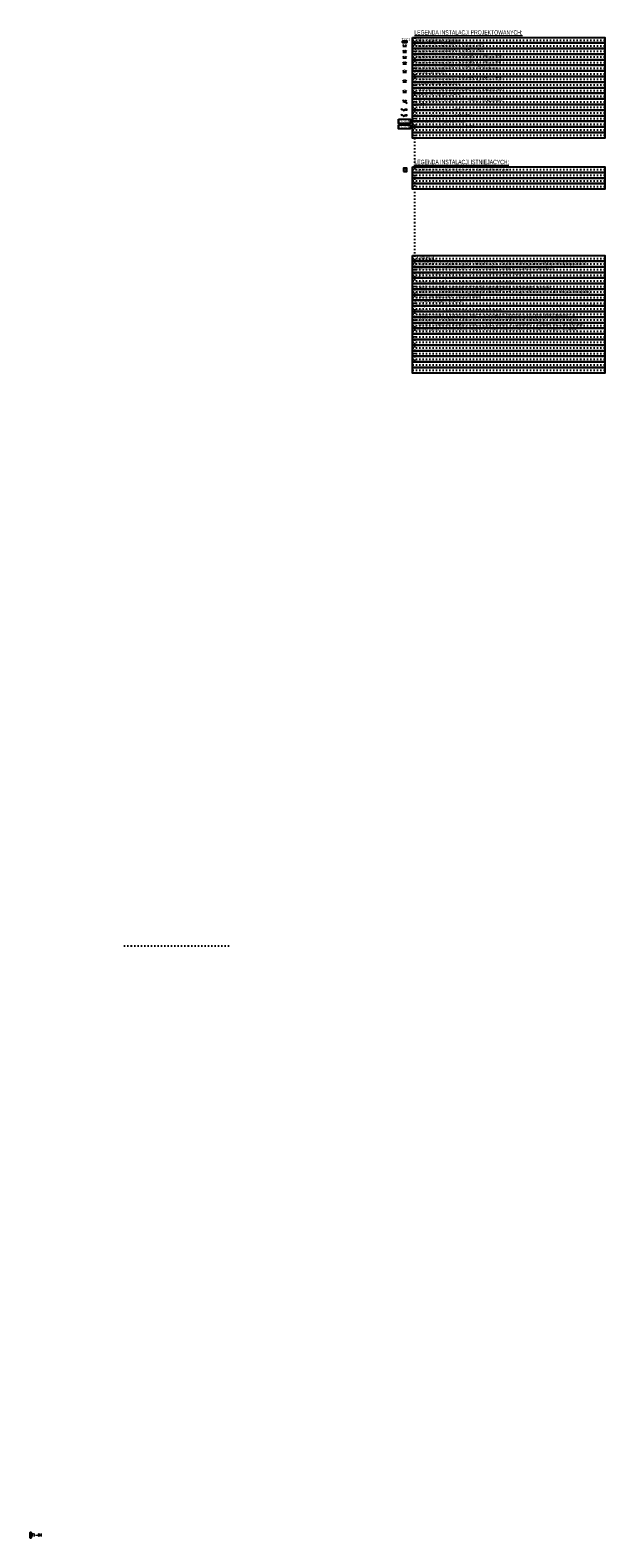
# Model space of a CAD drawing. Header units: millimetres. Extents: x -87753 to 24518, y -168099 to -8913.
# Tile 1 of 4: x -64780 to -59637, y -88291 to -74819. Entities that reach past the tile are written whole.
import ezdxf

# ---------------------------------------------------------------- set-up
doc = ezdxf.new("R2010")
doc.units = ezdxf.units.MM
doc.linetypes.add('ACAD_ISO03W100', pattern=[30, 12, -18])
doc.layers.get('Defpoints').update_dxf_attribs({"color": 6})
for name, color, linetype in [('$EL_Gniazda', 142, 'Continuous'), ('$EL_Nr obwodu', 170, 'Continuous'), ('$EL_Wypust silowy', 202, 'Continuous'), ('$EL_wyłącznik_prądu', 10, 'Continuous'), ('E_Tablice', 6, 'Continuous')]:
    doc.layers.add(name, color=color, linetype=linetype)
doc.layers.add('$EL_Legenda', color=7, linetype='Continuous', lineweight=20)
doc.styles.add('ROMANS', font='romans.shx', dxfattribs={"width": 0.8})
doc.styles.get("Standard").update_dxf_attribs({"font": 'ARIALN.TTF', "width": 0.8})

# ---------------------------------------------------------------- blocks, each defined once
blk = doc.blocks.new('2xgn 1-faz_p-t_IP44')
at = {"linetype": 'Continuous'}
for p, q in [((-0.16, 0.08), (0.16, 0.08)), ((0, 0.08), (0, 0))]:
    blk.add_line(p, q, dxfattribs=at)
for radius in [0.16, 0.122]:
    blk.add_arc((0, 0.24), radius, 180, 0, dxfattribs=at)
at = {"color": 7, "width": 0.6}
blk.add_text('2', height=0.15, dxfattribs=at).set_placement((-0.03, 0.18))
blk = doc.blocks.new('gn 1-faz_p-t_IP20')
at = {"linetype": 'Continuous'}
for p, q in [((-0.16, 0.08), (0.16, 0.08)), ((0, 0.08), (0, 0))]:
    blk.add_line(p, q, dxfattribs=at)
blk.add_arc((0, 0.24), 0.157, 180, 0, dxfattribs=at)
blk = doc.blocks.new('gn 1-faz_p-t_IP44')
at = {"linetype": 'Continuous'}
for p, q in [((-0.16, 0.08), (0.16, 0.08)), ((0, 0.08), (0, 0))]:
    blk.add_line(p, q, dxfattribs=at)
for radius in [0.16, 0.122]:
    blk.add_arc((0, 0.24), radius, 180, 0, dxfattribs=at)
blk = doc.blocks.new('gn_1f_kodowane')
at = {"linetype": 'Continuous'}
for p, q in [((-0.16, 0.08), (0.16, 0.08)), ((0, 0.08), (0, 0))]:
    blk.add_line(p, q, dxfattribs=at)
blk.add_arc((0, 0.24), 0.16, 180, 0, dxfattribs=at)
at = {"color": 1, "width": 0.6}
blk.add_text('K', height=0.15, dxfattribs=at).set_placement((-0.04, 0.19))
blk = doc.blocks.new('2xgn_1f_kodowane')
at = {"linetype": 'Continuous'}
for p, q in [((-0.16, 0.08), (0.16, 0.08)), ((0, 0.08), (0, 0))]:
    blk.add_line(p, q, dxfattribs=at)
blk.add_arc((0, 0.24), 0.16, 180, 0, dxfattribs=at)
at = {"color": 1, "width": 0.6}
blk.add_text('2K', height=0.15, dxfattribs=at).set_placement((-0.08, 0.18))
blk = doc.blocks.new('2xgn 1-faz_p-t_IP20')
at = {"linetype": 'Continuous'}
for p, q in [((-0.16, 0.08), (0.16, 0.08)), ((0, 0.08), (0, 0))]:
    blk.add_line(p, q, dxfattribs=at)
blk.add_arc((0, 0.24), 0.16, 180, 0, dxfattribs=at)
at = {"color": 7, "width": 0.6}
blk.add_text('2', height=0.15, dxfattribs=at).set_placement((-0.04, 0.17))
blk = doc.blocks.new('wypust 1-faz')
at = {"linetype": 'Continuous'}
blk.add_hatch(color=256, dxfattribs=at).paths.add_polyline_path([(-0.11, -0.06, 1), (-0.11, 0.06, 1)])
at = {"color": 7, "linetype": 'Continuous'}
blk.add_line((-0.4, 0.04), (-0.31, -0.12), dxfattribs=at)
at = {"linetype": 'Continuous'}
for p, q in [((-0.22, 0), (-0.27, 0)), ((0, 0), (-0.22, 0)), ((0, 0), (-0.22, 0))]:
    blk.add_line(p, q, dxfattribs=at)
blk.add_circle((-0.11, 0), 0.0585, dxfattribs=at)
at = {"linetype": 'Continuous', "start_tangent": (-1, 0), "end_tangent": (-1, 0)}
blk.add_spline([(-0.27, 0), (-0.43, -0.09), (-0.56, 0.06), (-0.71, -0.01)], degree=3, dxfattribs=at)
blk = doc.blocks.new('wypust 3-faz')
at = {"linetype": 'Continuous'}
blk.add_hatch(color=256, dxfattribs=at).paths.add_polyline_path([(-0.11, -0.06, 1), (-0.11, 0.06, 1)])
at = {"color": 7, "linetype": 'Continuous'}
for p, q in [((-0.43, 0.01), (-0.33, -0.15)), ((-0.4, 0.04), (-0.31, -0.12)), ((-0.38, 0.07), (-0.28, -0.09))]:
    blk.add_line(p, q, dxfattribs=at)
at = {"linetype": 'Continuous'}
for p, q in [((-0.22, 0), (-0.27, 0)), ((0, 0), (-0.22, 0)), ((0, 0), (-0.22, 0))]:
    blk.add_line(p, q, dxfattribs=at)
blk.add_circle((-0.11, 0), 0.0585, dxfattribs=at)
at = {"linetype": 'Continuous', "start_tangent": (-1, 0), "end_tangent": (-1, 0)}
blk.add_spline([(-0.27, 0), (-0.43, -0.09), (-0.56, 0.06), (-0.71, -0.01)], degree=3, dxfattribs=at)
blk = doc.blocks.new('3TL+NP')
at = {"ltscale": 2}
for points in [[(0, 0), (39, 0), (39, 35), (0, 35)], [(0, 35), (39, 35), (39, 0), (0, 0)]]:
    blk.add_lwpolyline(points, close=True, dxfattribs=at)
for points in [[(0, 35), (39, 0), (39, 0)], [(0, 0), (39, 35), (39, 35)]]:
    blk.add_lwpolyline(points, dxfattribs=at)
blk = doc.blocks.new('4xGN-1f_kodowane')
at = {"linetype": 'Continuous'}
for p, q in [((-0.16, 0.08), (0.16, 0.08)), ((0, 0.08), (0, 0))]:
    blk.add_line(p, q, dxfattribs=at)
blk.add_arc((0, 0.24), 0.16, 180, 0, dxfattribs=at)
at = {"color": 1, "width": 0.6}
blk.add_text('4K', height=0.15, dxfattribs=at).set_placement((-0.08, 0.17))
blk = doc.blocks.new('gn_3faz_rozł')
at = {"linetype": 'Continuous'}
for p, q in [((-0.08, 0.21), (-0.19, 0.18)), ((-0.16, 0.11), (0.16, 0.11)), ((0, 0.11), (0, 0))]:
    blk.add_line(p, q, dxfattribs=at)
for p, q in [((0, 0.11), (0.18, -0.01)), ((0.14, 0.02), (0.08, -0.07)), ((0.18, -0.01), (0.12, -0.1))]:
    blk.add_line(p, q)
blk.add_arc((0, 0.27), 0.157, 180, 0, dxfattribs=at)
at = {"color": 7, "linetype": 'Continuous', "width": 0.7}
blk.add_text('3', height=0.15, rotation=0.0816, dxfattribs=at).set_placement((-0.04, 0.2))
blk = doc.blocks.new('A$C26EB417F')
for points in [[(-0.19, -0.19), (0.19, -0.19), (0.19, 0.19), (-0.19, 0.19)], [(-0.16, -0.16), (0.16, -0.16), (0.16, 0.16), (-0.16, 0.16)]]:
    blk.add_lwpolyline(points, close=True)
at = {"const_width": 0.0469}
blk.add_lwpolyline([(-0.02, 0, 1), (0.02, 0, 1)], format="xyb", close=True, dxfattribs=at)

msp = doc.modelspace()

# ---------------------------------------------------------------- linework, layer by layer
at = {"layer": '$EL_Nr obwodu', "linetype": 'Continuous', "flags": 128}
msp.add_lwpolyline([(-61484, -75614), (-61379, -75614), (-61379, -75652), (-61484, -75652), (-61484, -75614)], dxfattribs=at)
at = {"layer": '$EL_Nr obwodu', "color": 10, "linetype": 'Continuous', "flags": 128}
msp.add_lwpolyline([(-61484, -75664), (-61379, -75664), (-61379, -75702), (-61484, -75702), (-61484, -75664)], dxfattribs=at)
at = {"layer": 'Defpoints'}
for points in [[(-61360, -74883), (-59637, -74883), (-59637, -74933), (-61360, -74933)], [(-61360, -74933), (-59637, -74933), (-59637, -74983), (-61360, -74983)], [(-61360, -74983), (-59637, -74983), (-59637, -75033), (-61360, -75033)], [(-61360, -75033), (-59637, -75033), (-59637, -75083), (-61360, -75083)], [(-61360, -75083), (-59637, -75083), (-59637, -75133), (-61360, -75133)], [(-61360, -75133), (-59637, -75133), (-59637, -75183), (-61360, -75183)], [(-61360, -75183), (-59637, -75183), (-59637, -75233), (-61360, -75233)], [(-61360, -75233), (-59637, -75233), (-59637, -75283), (-61360, -75283)], [(-61360, -75283), (-59637, -75283), (-59637, -75333), (-61360, -75333)], [(-61360, -75333), (-59637, -75333), (-59637, -75383), (-61360, -75383)], [(-61360, -75383), (-59637, -75383), (-59637, -75433), (-61360, -75433)], [(-61360, -75433), (-59637, -75433), (-59637, -75483), (-61360, -75483)], [(-61360, -75483), (-59637, -75483), (-59637, -75533), (-61360, -75533)], [(-61360, -75533), (-59637, -75533), (-59637, -75583), (-61360, -75583)], [(-61360, -75583), (-59637, -75583), (-59637, -75633), (-61360, -75633)], [(-61360, -75633), (-59637, -75633), (-59637, -75683), (-61360, -75683)], [(-61360, -75683), (-59637, -75683), (-59637, -75733), (-61360, -75733)], [(-61360, -75733), (-59637, -75733), (-59637, -75783), (-61360, -75783)], [(-61360, -76040), (-59637, -76040), (-59637, -76090), (-61360, -76090)], [(-61360, -76090), (-59637, -76090), (-59637, -76140), (-61360, -76140)], [(-61360, -76140), (-59637, -76140), (-59637, -76190), (-61360, -76190)], [(-61360, -76190), (-59637, -76190), (-59637, -76240), (-61360, -76240)], [(-61360, -76833), (-59637, -76833), (-59637, -76883), (-61360, -76883)], [(-61360, -76883), (-59637, -76883), (-59637, -76933), (-61360, -76933)], [(-61360, -76933), (-59637, -76933), (-59637, -76983), (-61360, -76983)], [(-61360, -76983), (-59637, -76983), (-59637, -77033), (-61360, -77033)], [(-61360, -77033), (-59637, -77033), (-59637, -77083), (-61360, -77083)], [(-61360, -77083), (-59637, -77083), (-59637, -77133), (-61360, -77133)], [(-61360, -77133), (-59637, -77133), (-59637, -77183), (-61360, -77183)], [(-61360, -77183), (-59637, -77183), (-59637, -77233), (-61360, -77233)], [(-61360, -77233), (-59637, -77233), (-59637, -77283), (-61360, -77283)], [(-61360, -77283), (-59637, -77283), (-59637, -77333), (-61360, -77333)], [(-61360, -77333), (-59637, -77333), (-59637, -77383), (-61360, -77383)], [(-61360, -77383), (-59637, -77383), (-59637, -77433), (-61360, -77433)], [(-61360, -77433), (-59637, -77433), (-59637, -77483), (-61360, -77483)], [(-61360, -77483), (-59637, -77483), (-59637, -77533), (-61360, -77533)], [(-61360, -77533), (-59637, -77533), (-59637, -77583), (-61360, -77583)], [(-61360, -77583), (-59637, -77583), (-59637, -77633), (-61360, -77633)], [(-61360, -77633), (-59637, -77633), (-59637, -77683), (-61360, -77683)], [(-61360, -77683), (-59637, -77683), (-59637, -77733), (-61360, -77733)], [(-61360, -77733), (-59637, -77733), (-59637, -77783), (-61360, -77783)], [(-61360, -77783), (-59637, -77783), (-59637, -77833), (-61360, -77833)], [(-61360, -77833), (-59637, -77833), (-59637, -77883), (-61360, -77883)]]:
    msp.add_lwpolyline(points, close=True, dxfattribs=at)
at = {"layer": 'Defpoints', "color": 2, "linetype": 'ACAD_ISO03W100'}
msp.add_lwpolyline([(-61342, -74883), (-61342, -77783)], dxfattribs=at)
at = {"layer": 'Defpoints', "linetype": 'ACAD_ISO03W100'}
for points in [[(-61360, -74908), (-59637, -74908)], [(-61360, -74958), (-59637, -74958)], [(-61360, -75008), (-59637, -75008)], [(-61360, -75058), (-59637, -75058)], [(-61360, -75108), (-59637, -75108)], [(-61360, -75158), (-59637, -75158)], [(-61360, -75208), (-59637, -75208)], [(-61360, -75258), (-59637, -75258)], [(-61360, -75308), (-59637, -75308)], [(-61360, -75358), (-59637, -75358)], [(-61360, -75408), (-59637, -75408)], [(-61360, -75458), (-59637, -75458)], [(-61360, -75508), (-59637, -75508)], [(-61360, -75558), (-59637, -75558)], [(-61360, -75608), (-59637, -75608)], [(-61360, -75658), (-59637, -75658)], [(-61360, -75708), (-59637, -75708)], [(-61360, -75758), (-59637, -75758)], [(-61360, -76065), (-59637, -76065)], [(-61360, -76115), (-59637, -76115)], [(-61360, -76165), (-59637, -76165)], [(-61360, -76215), (-59637, -76215)], [(-61360, -76858), (-59637, -76858)], [(-61360, -76908), (-59637, -76908)], [(-61360, -76958), (-59637, -76958)], [(-61360, -77008), (-59637, -77008)], [(-61360, -77058), (-59637, -77058)], [(-61360, -77108), (-59637, -77108)], [(-61360, -77158), (-59637, -77158)], [(-61360, -77208), (-59637, -77208)], [(-61360, -77258), (-59637, -77258)], [(-61360, -77308), (-59637, -77308)], [(-61360, -77358), (-59637, -77358)], [(-61360, -77408), (-59637, -77408)], [(-61360, -77458), (-59637, -77458)], [(-61360, -77508), (-59637, -77508)], [(-61360, -77558), (-59637, -77558)], [(-61360, -77608), (-59637, -77608)], [(-61360, -77658), (-59637, -77658)], [(-61360, -77708), (-59637, -77708)], [(-61360, -77758), (-59637, -77758)], [(-61360, -77808), (-59637, -77808)], [(-61360, -77858), (-59637, -77858)], [(-62998, -83005), (-63952, -83005)]]:
    msp.add_lwpolyline(points, dxfattribs=at)

# ---------------------------------------------------------------- block references
at = {"layer": '$EL_Gniazda', "xscale": 100, "yscale": 100, "zscale": 100}
for name, p in [('gn 1-faz_p-t_IP44', (-61428, -75022)), ('gn 1-faz_p-t_IP20', (-61428, -74971)), ('2xgn 1-faz_p-t_IP20', (-61428, -75075)), ('2xgn 1-faz_p-t_IP44', (-61428, -75127)), ('gn_1f_kodowane', (-61428, -75201)), ('2xgn_1f_kodowane', (-61428, -75288))]:
    msp.add_blockref(name, p, dxfattribs=at)
at = {"layer": '$EL_Gniazda', "xscale": 100, "yscale": 100}
for name, p in [('gn_3faz_rozł', (-61428, -75468)), ('4xGN-1f_kodowane', (-61428, -75380))]:
    msp.add_blockref(name, p, dxfattribs=at)
at = {"layer": '$EL_Wypust silowy', "xscale": 80, "yscale": 80, "zscale": 0.1}
for name, p in [('wypust 3-faz', (-61406, -75580)), ('wypust 1-faz', (-61406, -75529))]:
    msp.add_blockref(name, p, dxfattribs=at)
at = {"layer": '$EL_wyłącznik_prądu', "xscale": 80, "yscale": 80}
msp.add_blockref('A$C26EB417F', (-61425, -76066), dxfattribs=at)
at = {"layer": 'E_Tablice', "yscale": 0.3, "zscale": 10}
msp.add_blockref('3TL+NP', (-61449, -74928), dxfattribs=at)
at = {"layer": 'E_Tablice', "xscale": 0.6, "yscale": 0.3, "zscale": 10, "rotation": 89.99999999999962}
for p in [(-64769, -88268), (-64769, -88291)]:
    msp.add_blockref('3TL+NP', p, dxfattribs=at)

# ---------------------------------------------------------------- texts
at = {"layer": '$EL_Legenda', "width": 0.8}
for s, p in [('%%ULEGENDA INSTALACJI PROJEKTOWANYCH:', (-61342, -74859)), ('%%ULEGENDA INSTALACJI ISTNIEJĄCYCH:', (-61342, -76017))]:
    msp.add_text(s, height=40, dxfattribs=at).set_placement(p)
at = {"layer": '$EL_Legenda', "lineweight": 20, "attachment_point": 1}
for s, insert, char_height, width in [('{\\W0.8;Tablica rozdzielcza/rozdzielnica}', (-61342, -74896), 25, 823.63), ('{\\W0.8;Gniazdo wtyczkowe 16A/230V (L,N,PE) p/t, IP20}', (-61342, -74944), 25, 795.97), ('{\\W0.8;Gniazdo wtyczkowe 16A/230V (L,N,PE) p/t, IP44}', (-61342, -74994), 25, 804.43), ('{\\W0.8;Gniazdo wtyczkowe podwójne 2x16A/230V (L,N,PE) p/t, IP20}', (-61342, -75044), 25, 824.74), ('{\\W0.8;Gniazdo wtyczkowe podwójne 2x16A/230V (L,N,PE) p/t, IP44}', (-61342, -75094), 25, 839.96), ('{\\W0.8;Gniazdo wtyczkowe 16A/230V (L,N,PE) p/t, IP20 kodowane mechanicznie (DATA)}', (-61342, -75144), 25, 664.35), ('{\\W0.8;Gniazdo wtyczkowe podwójne 2x16A/230V (L,N,PE) p/t, IP20 kodowane mechanicznie (DATA)}', (-61341, -75243), 25, 667.38), ('Gniazdo wtyczkowe poczwórne 4x16A/230V (L,N,PE) p/t, IP20 kodowane mechanicznie (DATA)', (-61341, -75335), 25, 667.38), ('Gniazdo wtykowe 3-fazowe 5p 16A 230/400V z rozłącznikiem, n/t, IP54', (-61341, -75429), 25, 667.38), ('{\\W0.8;Wypust zasilający 1-fazowy 230V }', (-61342, -75518), 25, 649.77), ('{\\W0.8;Wypust zasilający 3-fazowy 3x230/400V}', (-61342, -75568), 25, 708.45), ('{\\W0.8;Numer obwodu ośw. podstawowego}', (-61342, -75621), 25, 823.63), ('{\\W0.8;Numer obwodu gniazd kodowanych DATA}', (-61342, -75670), 25, 544.31), ('Przycisk awaryjnego wyłączenia (grzybkowy) na stanowisku laboratoryjnym', (-61337, -76052), 22, 887.37)]:
    msp.add_mtext(s, dxfattribs=dict(at, insert=insert, char_height=char_height, width=width))
at = {"layer": '$EL_Legenda', "color": 7, "lineweight": 20, "insert": (-61343, -76825), "char_height": 50, "width": 1301.98, "attachment_point": 1}
msp.add_mtext('\\A1;\\pxql;{\\H0.8x;  \\LUWAGI:\\P\\l\\H0.625x;1. Projektowane obwody gniazd ogólnych, komputerowych, urządzenia technologiczne (wentylacja, klimatyzacja) zasilić z projektowanych rozdzielnic piętrowych. Nazwy w nawiasacj - stniejące rozdzielnice do demontażu) \\P\\C256;2. Obwody  urządzeń zabudowanych w serwerowni zasilić z rozdzielnicy piętrowej. \\P3. Osprzęt podtynkowy instalować:\\P- gniazda ogólne IP20 na wysokości (0.2-0,3)m nad poziomem podłogi; \\P- gniazda w pracowniach komputerowych oraz laboratoriach zgodnie ze wskazaniami na rysunku;\\P- gniazda IP44 w pomieszczeniach wilgotnych (łazienka, szatnia, WC) na wysokości co najmniej 1,4m nad poziomem podłogi;\\P- gniazda zasilające rzutniki - jako n/t na suficie.\\P\\C7;4\\C256;. Przewody zasilające prowadzić:\\P- w korytarzach - w korytkach kablowych podwieszonych do ścian i sufitów oraz końcowe odcinki pod tynkiem (w ścianacj z G-K w rurkach ochronych giętkich niepalnych lub trudnozapalnych);\\P- w pomieszczeniach: w ścianach pod tynkiem oraz w ścianach G-K w rurkach ochronnych giętkich niepalnych lub trudnozapalnych. Podejście do rzutników na suficie wykonać w korytkach elektroinstalacyjnych układanych na tynku. \\P5. Instalacje pomieszczeń biurowych i administracyjnych na poziomie 1p (kuratorium) pozostawić bez zmian. Wymianie podlegaja oprawy oświetlenia podstawowego we wszystkich pomieszczeniach oraz instalacje zasilania i sterowania oświetleniem na korytarzu.}', dxfattribs=at)
at = {"layer": '$EL_Nr obwodu', "color": 7, "width": 0.7}
msp.add_text('T2-01/2F1', height=25, dxfattribs=at).set_placement((-61480, -75646))
at = {"layer": '$EL_Nr obwodu', "color": 7, "linetype": 'Continuous', "width": 0.7}
msp.add_text('T2-01/3F1', height=25, dxfattribs=at).set_placement((-61480, -75696))
at = {"layer": 'E_Tablice', "color": 7, "width": 0.8}
msp.add_text('T2-01', height=25, dxfattribs=at).set_placement((-61455, -74913))
at = {"layer": 'E_Tablice', "color": 7, "style": 'ROMANS', "width": 0.7}
msp.add_text('T1-04', height=25, dxfattribs=at).set_placement((-64767, -88278))

doc.saveas('drawing.dxf')
